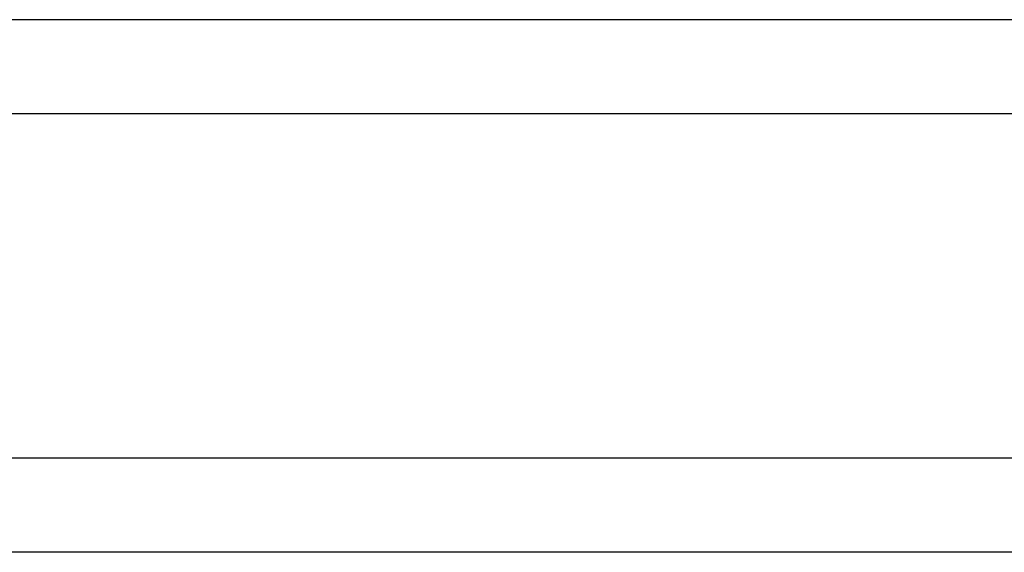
# Model space of a CAD drawing. Header units: millimetres. Extents: x 455 to 817, y 438 to 567.
# Tile 31 of 51: x 724.08 to 739.78, y 458.52 to 467.02. Entities that reach past the tile are written whole.
import ezdxf

# ---------------------------------------------------------------- set-up
doc = ezdxf.new("R2010")
doc.units = ezdxf.units.MM
doc.layers.add('2', color=7, linetype='CONTINUOUS')

msp = doc.modelspace()

# ---------------------------------------------------------------- linework, layer by layer
at = {"layer": '2', "color": 0, "linetype": 'Continuous'}
msp.add_line((762.449, 467.023), (693.149, 467.023), dxfattribs=at)
for points in [[(727.849, 465.523), (693.149, 465.523)], [(762.449, 465.523), (727.849, 465.523)], [(817.049, 460.023), (636.572, 460.023)], [(817.049, 458.523), (593.149, 458.523)]]:
    msp.add_open_spline(points, degree=1, dxfattribs=at)

doc.saveas('drawing.dxf')
